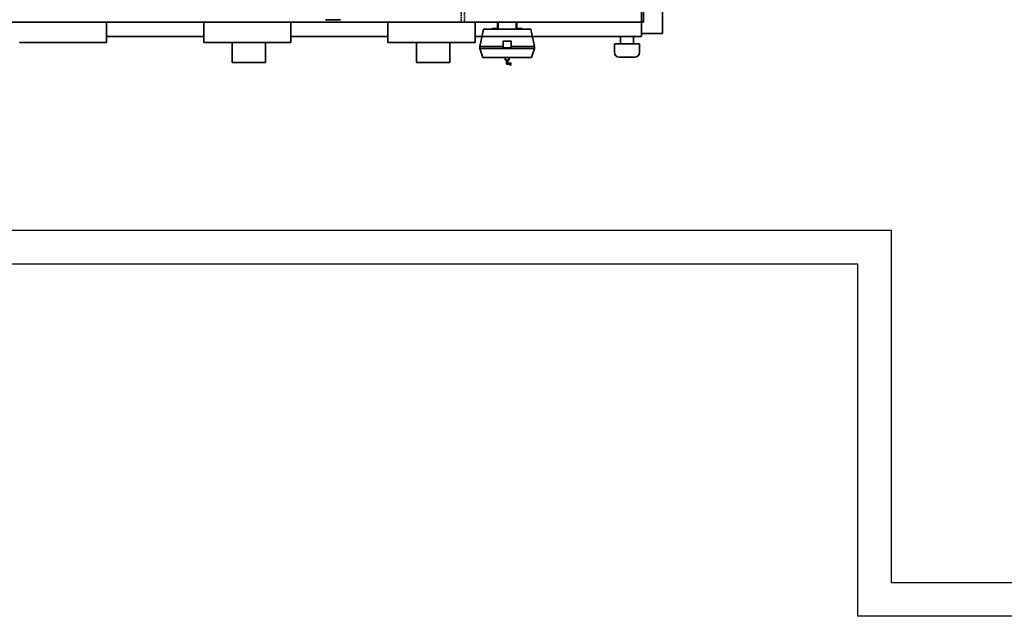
# Model space of a CAD drawing. Header units: inches. Extents: x -341304 to 31571016, y -692717 to 2132253.
# Tile 180 of 256: x 640001 to 645880, y -296457 to -292896. Entities that reach past the tile are written whole.
import ezdxf

# ---------------------------------------------------------------- set-up
doc = ezdxf.new("R2010")
doc.units = ezdxf.units.IN
doc.header["$MEASUREMENT"] = 0
doc.linetypes.add('HIDDEN', pattern=[0.375, 0.25, -0.125])

# ---------------------------------------------------------------- blocks, each defined once
blk = doc.blocks.new('tyyyy')
at = {"color": 230, "linetype": 'HIDDEN', "lineweight": 35, "ltscale": 0.5}
for p, q in [((-1266453.2, 585040.3), (-1266453.2, 584804.2)), ((-1266433.7, 585041.5), (-1266433.7, 584804.2))]:
    blk.add_line(p, q, dxfattribs=at)
at = {"color": 230, "linetype": 'Continuous', "lineweight": 35}
for p, q in [((-1265376, 584718.7), (-1265376, 584999.2)), ((-1265366, 584999.2), (-1265366, 584804.2)), ((-1265251, 585011), (-1265251, 584738.2)), ((-1265376, 584804.2), (-1269306.8, 584804.2)), ((-1268571, 584683.7), (-1268571, 584804.2)), ((-1267991, 584683.7), (-1267991, 584804.2)), ((-1267471, 584683.7), (-1267471, 584804.2)), ((-1266891, 584683.7), (-1266891, 584804.2)), ((-1266371, 584683.7), (-1266371, 584804.2)), ((-1267991, 584718.7), (-1268571, 584718.7)), ((-1266891, 584718.7), (-1267471, 584718.7)), ((-1265376, 584718.7), (-1266371, 584718.7)), ((-1265376, 584738.2), (-1265251, 584738.2)), ((-1268571, 584683.7), (-1269091, 584683.7)), ((-1267471, 584683.7), (-1267991, 584683.7)), ((-1267821, 584683.7), (-1267821, 584563.7)), ((-1267621, 584683.7), (-1267621, 584563.7)), ((-1266371, 584683.7), (-1266891, 584683.7)), ((-1266721, 584683.7), (-1266721, 584563.7)), ((-1266521, 584683.7), (-1266521, 584563.7)), ((-1267621, 584563.7), (-1267821, 584563.7)), ((-1266521, 584563.7), (-1266721, 584563.7))]:
    blk.add_line(p, q, dxfattribs=at)
at = {"color": 230, "lineweight": 35}
for p, q in [((-1267174.4, 584819.8), (-1267264.4, 584819.8)), ((-1266320.3, 584763.3), (-1266341.8, 584660.7)), ((-1266320.3, 584763.3), (-1266037.2, 584763.3)), ((-1266268.6, 584763.3), (-1266268.6, 584767.1)), ((-1266268.6, 584767.1), (-1266235.9, 584767.1)), ((-1266235.9, 584767.1), (-1266235.9, 584804.2)), ((-1266232, 584763.3), (-1266232, 584804.2)), ((-1266125.5, 584763.3), (-1266125.5, 584804.2)), ((-1266121.7, 584767.1), (-1266121.7, 584804.2)), ((-1266089, 584767.1), (-1266121.7, 584767.1)), ((-1266089, 584763.3), (-1266089, 584767.1)), ((-1266037.2, 584763.3), (-1266015.7, 584660.7)), ((-1265376, 584804.2), (-1265366, 584804.2)), ((-1265503.1, 584675), (-1265503.1, 584718.7)), ((-1265503.1, 584718.7), (-1265424.8, 584718.7)), ((-1265424.8, 584675), (-1265424.8, 584718.7)), ((-1266341.8, 584660.7), (-1266203.4, 584660.7)), ((-1266341.8, 584660.7), (-1266341.8, 584647.1)), ((-1266341.8, 584647.1), (-1266015.7, 584647.1)), ((-1266341.8, 584647.1), (-1266324.3, 584593.8)), ((-1266154.2, 584660.7), (-1266015.7, 584660.7)), ((-1266015.7, 584647.1), (-1266033.3, 584593.8)), ((-1266015.7, 584660.7), (-1266015.7, 584647.1)), ((-1265389, 584675), (-1265538.9, 584675)), ((-1265538.9, 584625.3), (-1265538.9, 584675)), ((-1265389, 584625.3), (-1265389, 584675)), ((-1266324.3, 584593.8), (-1266033.3, 584593.8)), ((-1265419, 584595.3), (-1265508.9, 584595.3))]:
    blk.add_line(p, q, dxfattribs=at)
at = {"color": 230, "ltscale": 100}
for p, q in [((-1274702.3, 583563.7), (-1263886.6, 583563.7)), ((-1263886.6, 583563.7), (-1263886.6, 581459.4)), ((-1274902.3, 583363.7), (-1264086.6, 583363.7)), ((-1264086.6, 583363.7), (-1264086.6, 581259.4)), ((-1255686, 581459.4), (-1263886.6, 581459.4)), ((-1255486, 581259.4), (-1264086.6, 581259.4))]:
    blk.add_line(p, q, dxfattribs=at)
at = {"color": 230, "lineweight": 35}
for points in [[(-1266203.4, 584691), (-1266154.2, 584691), (-1266154.2, 584651.2), (-1266203.4, 584651.2)], [(-1266190.4, 584593.8), (-1266167.2, 584593.8), (-1266167.2, 584580), (-1266190.4, 584580)], [(-1266163.2, 584554.6), (-1266156.7, 584554.6), (-1266156.7, 584550), (-1266163.2, 584550)]]:
    blk.add_lwpolyline(points, close=True, dxfattribs=at)
for points in [[(-1266175.5, 584554.6), (-1266182.1, 584554.6), (-1266182.1, 584580), (-1266175.5, 584580), (-1266175.5, 584561.2)], [(-1266175.5, 584561.2), (-1266156.7, 584561.2), (-1266156.7, 584554.6), (-1266182.1, 584554.6), (-1266182.1, 584561.2)]]:
    blk.add_lwpolyline(points, dxfattribs=at)
for centre, start, end in [((-1265508.9, 584625.3), 180, 270), ((-1265419, 584625.3), 270, 0)]:
    blk.add_arc(centre, 30, start, end, dxfattribs=at)
blk = doc.blocks.new('GT REV-02')
at = {"color": 7}
blk.add_blockref('tyyyy', (475940.3, -564041.7), dxfattribs=at)

msp = doc.modelspace()

# ---------------------------------------------------------------- block references
at = {"color": 230}
msp.add_blockref('GT REV-02', (1433150.1, -313674.2, 96251.3), dxfattribs=at)

doc.saveas('drawing.dxf')
